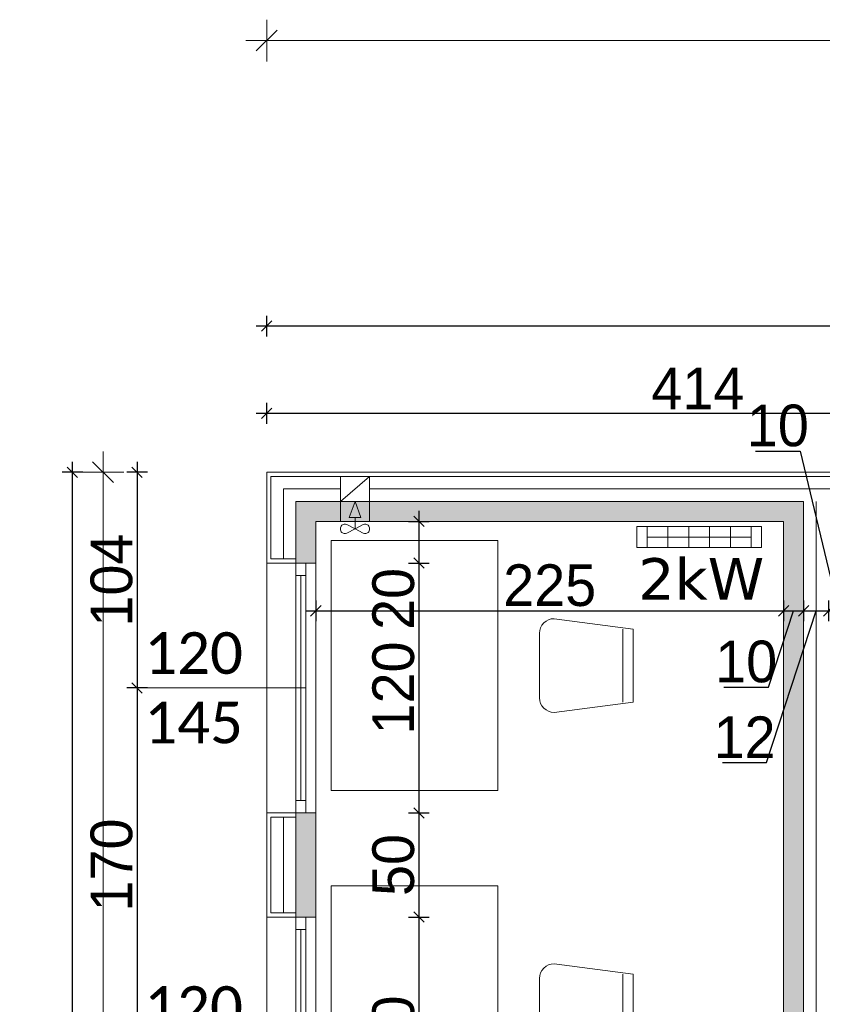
# Model space of a CAD drawing. Header units: millimetres. Extents: x 1962 to 3194, y -795 to -219.
# Tile 152 of 256: x 2511.71 to 2515.56, y -529.5 to -524.77. Entities that reach past the tile are written whole.
import ezdxf

# ---------------------------------------------------------------- set-up
doc = ezdxf.new("R2010")
doc.units = ezdxf.units.MM
doc.layers.get('0').update_dxf_attribs({"lineweight": 5})
doc.layers.get('Defpoints').update_dxf_attribs({"lineweight": 9})
for name, color, linetype, lineweight in [('A_hatch nawierzchnia', 253, 'Continuous', 9), ('A_obiekty kontenery', 152, 'Continuous', 9), ('A_obiekty kontenery elewacja', 62, 'Continuous', 9), ('A_obiekty kontenery izolacja', 213, 'BATTING', 9), ('A_obiekty kontenery opisy', 142, 'Continuous', 9), ('A_wymiary detale', 82, 'Continuous', 9), ('A_wyposażenie grzejniki elektr.', 22, 'Continuous', 9), ('A_wyposażenie meble', 123, 'Continuous', 9), ('A_wyposażenie stolarka', 16, 'Continuous', 9), ('A_wyposażenie wentylacja i klimatyzacja', 95, 'Continuous', 9)]:
    doc.layers.add(name, color=color, linetype=linetype, lineweight=lineweight)
doc.styles.add('wymiary pzt', font='txt')
doc.linetypes.add('BATTING', pattern='A,0.00254,-2.54,[134,ltypeshp.shx,S=2.54,R=0,X=-2.54,Y=0],-5.08,[134,ltypeshp.shx,S=2.54,R=180,X=2.54,Y=0],-2.54', length=10.16254)
doc.dimstyles.new('wymiary detale', dxfattribs={"dimtxt": 0.2, "dimasz": 0.05, "dimexe": 0.05, "dimexo": 0, "dimgap": 0.02, "dimtad": 1, "dimdec": 0, "dimlfac": 100, "dimzin": 0, "dimtxsty": 'wymiary pzt', "dimblk": 'OBLIQUE', "dimcen": 0.1, "dimdle": 0.05, "dimadec": 1, "dimazin": 0, "dimtfac": 1, "dimtmove": 0, "dimatfit": 3, "dimfxl": 0, "dimarcsym": 0})

# ---------------------------------------------------------------- blocks, each defined once
blk = doc.blocks.new('zw$3AF')
at = {"layer": 'A_wyposażenie meble'}
blk.add_line((1.4, 0.175), (1.4, -0.175), dxfattribs=at)
blk.add_lwpolyline([(0, -0.6), (0.8, -0.6), (0.8, 0.6), (0, 0.6)], close=True, dxfattribs=at)
blk.add_lwpolyline([(1.07, -0.225, -0.414214), (1, -0.155), (1, 0.155, -0.414214), (1.07, 0.225), (1.45, 0.175), (1.45, -0.175)], format="xyb", close=True, dxfattribs=at)
blk = doc.blocks.new('zw$7565')
at = {"layer": 'A_wyposażenie grzejniki elektr.'}
for p, q in [((0, 0.25), (0.1, 0.25)), ((0.05, 0.25), (0.05, -0.25)), ((0, 0.15), (0.1, 0.15)), ((0, 0.05), (0.1, 0.05)), ((0, -0.05), (0.1, -0.05)), ((0, -0.15), (0.1, -0.15)), ((0, -0.25), (0.1, -0.25))]:
    blk.add_line(p, q, dxfattribs=at)
blk.add_lwpolyline([(0, -0.3), (0.1, -0.3), (0.1, 0.3), (0, 0.3)], close=True, dxfattribs=at)
at = {"layer": 'A_wyposażenie grzejniki elektr.', "insert": (0.2512, 0.01), "char_height": 0.2, "width": 0.872235, "attachment_point": 5, "rotation": 90, "style": 'wymiary pzt'}
blk.add_mtext('{\\fVerdana|b0|i0|c238|p34;2kW}', dxfattribs=at)
blk = doc.blocks.new('zw$34C')
at = {"layer": 'A_wyposażenie wentylacja i klimatyzacja'}
h = blk.add_hatch(color=256, dxfattribs=at)
h.dxf.hatch_style = 1
h.paths.add_polyline_path([(-0.0417, 0.0187), (-0.07, 0.0187), (-0.0983, 0.0187), (-0.07, 0.096)])
for p, q in [((0, 0.216), (-0.14, 0.096)), ((0, 0.096), (-0.14, 0.096)), ((-0.07, -0.036), (-0.07, 0.0187)), ((-0.07, -0.036), (-0.1095, -0.0154)), ((-0.07, -0.036), (-0.1095, -0.0566)), ((-0.07, -0.036), (-0.0305, -0.0154)), ((-0.07, -0.036), (-0.0305, -0.0566))]:
    blk.add_line(p, q, dxfattribs=at)
blk.add_lwpolyline([(0, 0.216), (-0.14, 0.216), (-0.14, 0), (0, 0)], close=True, dxfattribs=at)
for points in [[(-0.07, 0.096), (-0.0983, 0.0187), (-0.07, 0.0187)], [(-0.07, 0.096), (-0.0417, 0.0187), (-0.07, 0.0187)]]:
    blk.add_lwpolyline(points, dxfattribs=at)
for centre, radius, start, end in [((-0.116, -0.036), 0.024, 133.8139, 226.1861), ((-0.1188, -0.0331), 0.02, 62.4472, 133.8139), ((-0.0212, -0.0331), 0.02, 46.1861, 117.5528), ((-0.024, -0.036), 0.024, 313.8139, 46.1861), ((-0.1188, -0.0389), 0.02, 226.1861, 297.5528), ((-0.0212, -0.0389), 0.02, 242.4472, 313.8139)]:
    blk.add_arc(centre, radius, start, end, dxfattribs=at)
blk = doc.blocks.new('_Oblique')
at = {"color": 0, "linetype": 'ByBlock', "lineweight": -2}
blk.add_line((-0.5, -0.5), (0.5, 0.5), dxfattribs=at)
blk = doc.blocks.new('*D1337')
at = {"layer": 'A_obiekty kontenery opisy', "color": 0, "lineweight": -2}
for p, q in [((-14.954, 1.9731), (-14.954, 2.1731)), ((0, 1.9731), (0, 2.1731)), ((-15.054, 2.0731), (0.1, 2.0731))]:
    blk.add_line(p, q, dxfattribs=at)
at = {"layer": 'Defpoints', "color": 0}
for p in [(0, 2.0731), (-14.954, 0), (0, 0)]:
    blk.add_point(p, dxfattribs=at)
at = {"layer": 'A_obiekty kontenery opisy', "color": 0, "lineweight": -2, "xscale": 0.1, "yscale": 0.1, "zscale": 0.1, "rotation": 180}
blk.add_blockref('_Oblique', (-14.954, 2.0731), dxfattribs=at)
at = {"layer": 'A_obiekty kontenery opisy', "color": 0, "lineweight": -2, "xscale": 0.1, "yscale": 0.1, "zscale": 0.1}
blk.add_blockref('_Oblique', (0, 2.0731), dxfattribs=at)
at = {"layer": 'A_obiekty kontenery opisy', "color": 0, "insert": (-7.477, 2.3173), "char_height": 0.4, "attachment_point": 5, "style": 'wymiary pzt'}
blk.add_mtext('1495', dxfattribs=at)
blk = doc.blocks.new('*D1345')
at = {"layer": 'A_obiekty kontenery opisy', "color": 0, "lineweight": -2}
for p, q in [((-15.7401, -6.438), (-15.7401, 0.1)), ((-15.6401, 0), (-15.8401, 0)), ((-15.6401, -6.338), (-15.8401, -6.338))]:
    blk.add_line(p, q, dxfattribs=at)
at = {"layer": 'Defpoints', "color": 0}
for p in [(-15.7401, 0), (-14.954, 0), (-14.954, -6.338)]:
    blk.add_point(p, dxfattribs=at)
at = {"layer": 'A_obiekty kontenery opisy', "color": 0, "lineweight": -2, "xscale": 0.1, "yscale": 0.1, "zscale": 0.1}
for p, rotation in [((-15.7401, 0), 90), ((-15.7401, -6.338), 270)]:
    blk.add_blockref('_Oblique', p, dxfattribs=dict(at, rotation=rotation))
at = {"layer": 'A_obiekty kontenery opisy', "color": 0, "insert": (-15.9842, -3.169), "char_height": 0.4, "attachment_point": 5, "rotation": 90, "style": 'wymiary pzt'}
blk.add_mtext('634', dxfattribs=at)
blk = doc.blocks.new('*D663')
at = {"layer": 'A_wymiary detale', "color": 0, "lineweight": -2}
for p, q in [((2513.1303, -527.5603), (2513.1303, -527.6603)), ((2515.3763, -527.5603), (2515.3763, -527.6603)), ((2513.0803, -527.6103), (2515.4263, -527.6103))]:
    blk.add_line(p, q, dxfattribs=at)
at = {"layer": 'Defpoints', "color": 0}
for p in [(2513.1303, -527.1806), (2515.3763, -527.1806), (2515.3763, -527.6103)]:
    blk.add_point(p, dxfattribs=at)
at = {"layer": 'A_wymiary detale', "color": 0, "lineweight": -2, "xscale": 0.05, "yscale": 0.05, "zscale": 0.05, "rotation": 180}
blk.add_blockref('_Oblique', (2513.1303, -527.6103), dxfattribs=at)
at = {"layer": 'A_wymiary detale', "color": 0, "lineweight": -2, "xscale": 0.05, "yscale": 0.05, "zscale": 0.05}
blk.add_blockref('_Oblique', (2515.3763, -527.6103), dxfattribs=at)
at = {"layer": 'A_wymiary detale', "color": 0, "insert": (2514.2533, -527.4883), "char_height": 0.2, "attachment_point": 5, "style": 'wymiary pzt'}
blk.add_mtext('225', dxfattribs=at)
blk = doc.blocks.new('*D664')
at = {"layer": 'A_wymiary detale', "color": 0, "lineweight": -2}
for p, q in [((2515.3763, -527.5603), (2515.3763, -527.6603)), ((2515.4723, -527.5603), (2515.4723, -527.6603)), ((2515.3034, -527.9766), (2515.4243, -527.6103)), ((2515.3263, -527.6103), (2515.5223, -527.6103)), ((2515.0899, -527.9766), (2515.3034, -527.9766))]:
    blk.add_line(p, q, dxfattribs=at)
at = {"layer": 'Defpoints', "color": 0}
for p in [(2515.4723, -527.0846), (2515.3763, -527.1806), (2515.4723, -527.6103)]:
    blk.add_point(p, dxfattribs=at)
at = {"layer": 'A_wymiary detale', "color": 0, "lineweight": -2, "xscale": 0.05, "yscale": 0.05, "zscale": 0.05, "rotation": 180}
blk.add_blockref('_Oblique', (2515.3763, -527.6103), dxfattribs=at)
at = {"layer": 'A_wymiary detale', "color": 0, "lineweight": -2, "xscale": 0.05, "yscale": 0.05, "zscale": 0.05}
blk.add_blockref('_Oblique', (2515.4723, -527.6103), dxfattribs=at)
at = {"layer": 'A_wymiary detale', "color": 0, "insert": (2515.1966, -527.8546), "char_height": 0.2, "attachment_point": 5, "style": 'wymiary pzt'}
blk.add_mtext('10', dxfattribs=at)
blk = doc.blocks.new('*D665')
at = {"layer": 'A_wymiary detale', "color": 0, "lineweight": -2}
for p, q in [((2515.4723, -527.5603), (2515.4723, -527.6603)), ((2515.5923, -527.5603), (2515.5923, -527.6603)), ((2515.295, -528.3382), (2515.5323, -527.6103)), ((2515.4223, -527.6103), (2515.6423, -527.6103)), ((2515.083, -528.3382), (2515.295, -528.3382))]:
    blk.add_line(p, q, dxfattribs=at)
at = {"layer": 'Defpoints', "color": 0}
for p in [(2515.4723, -527.0846), (2515.5923, -527.0846), (2515.5923, -527.6103)]:
    blk.add_point(p, dxfattribs=at)
at = {"layer": 'A_wymiary detale', "color": 0, "lineweight": -2, "xscale": 0.05, "yscale": 0.05, "zscale": 0.05, "rotation": 180}
blk.add_blockref('_Oblique', (2515.4723, -527.6103), dxfattribs=at)
at = {"layer": 'A_wymiary detale', "color": 0, "lineweight": -2, "xscale": 0.05, "yscale": 0.05, "zscale": 0.05}
blk.add_blockref('_Oblique', (2515.5923, -527.6103), dxfattribs=at)
at = {"layer": 'A_wymiary detale', "color": 0, "insert": (2515.189, -528.2172), "char_height": 0.2, "attachment_point": 5, "style": 'wymiary pzt'}
blk.add_mtext('12', dxfattribs=at)
blk = doc.blocks.new('*D666')
at = {"layer": 'A_wymiary detale', "color": 0, "lineweight": -2}
for p, q in [((2515.2422, -526.8433), (2515.4556, -526.8433)), ((2515.4556, -526.8433), (2515.6403, -527.6103)), ((2515.5923, -527.5603), (2515.5923, -527.6603)), ((2515.6883, -527.5603), (2515.6883, -527.6603)), ((2515.5423, -527.6103), (2515.7383, -527.6103))]:
    blk.add_line(p, q, dxfattribs=at)
at = {"layer": 'Defpoints', "color": 0}
for p in [(2515.5923, -527.0846), (2515.6883, -527.1806), (2515.6883, -527.6103)]:
    blk.add_point(p, dxfattribs=at)
at = {"layer": 'A_wymiary detale', "color": 0, "lineweight": -2, "xscale": 0.05, "yscale": 0.05, "zscale": 0.05, "rotation": 180}
blk.add_blockref('_Oblique', (2515.5923, -527.6103), dxfattribs=at)
at = {"layer": 'A_wymiary detale', "color": 0, "lineweight": -2, "xscale": 0.05, "yscale": 0.05, "zscale": 0.05}
blk.add_blockref('_Oblique', (2515.6883, -527.6103), dxfattribs=at)
at = {"layer": 'A_wymiary detale', "color": 0, "insert": (2515.3489, -526.7212), "char_height": 0.2, "attachment_point": 5, "style": 'wymiary pzt'}
blk.add_mtext('10', dxfattribs=at)
blk = doc.blocks.new('*D686')
at = {"layer": 'A_wymiary detale', "color": 0, "lineweight": -2}
for p, q in [((2512.2718, -526.8946), (2512.2718, -528.0306)), ((2512.3218, -526.9446), (2512.2218, -526.9446)), ((2512.3218, -527.9806), (2512.2218, -527.9806))]:
    blk.add_line(p, q, dxfattribs=at)
at = {"layer": 'Defpoints', "color": 0}
for p in [(2512.8943, -526.9446), (2512.2718, -527.9806), (2512.8943, -527.9806)]:
    blk.add_point(p, dxfattribs=at)
at = {"layer": 'A_wymiary detale', "color": 0, "lineweight": -2, "xscale": 0.05, "yscale": 0.05, "zscale": 0.05}
for p, rotation in [((2512.2718, -526.9446), 90), ((2512.2718, -527.9806), 270)]:
    blk.add_blockref('_Oblique', p, dxfattribs=dict(at, rotation=rotation))
at = {"layer": 'A_wymiary detale', "color": 0, "insert": (2512.1497, -527.4626), "char_height": 0.2, "attachment_point": 5, "rotation": 90, "style": 'wymiary pzt'}
blk.add_mtext('104', dxfattribs=at)
blk = doc.blocks.new('*D687')
at = {"layer": 'A_wymiary detale', "color": 0, "lineweight": -2}
for p, q in [((2512.2718, -527.9306), (2512.2718, -529.7306)), ((2512.3218, -527.9806), (2512.2218, -527.9806)), ((2512.3218, -529.6806), (2512.2218, -529.6806))]:
    blk.add_line(p, q, dxfattribs=at)
at = {"layer": 'Defpoints', "color": 0}
for p in [(2512.8943, -527.9806), (2512.2718, -529.6806), (2512.8943, -529.6806)]:
    blk.add_point(p, dxfattribs=at)
at = {"layer": 'A_wymiary detale', "color": 0, "lineweight": -2, "xscale": 0.05, "yscale": 0.05, "zscale": 0.05}
for p, rotation in [((2512.2718, -527.9806), 90), ((2512.2718, -529.6806), 270)]:
    blk.add_blockref('_Oblique', p, dxfattribs=dict(at, rotation=rotation))
at = {"layer": 'A_wymiary detale', "color": 0, "insert": (2512.1497, -528.8306), "char_height": 0.2, "attachment_point": 5, "rotation": 90, "style": 'wymiary pzt'}
blk.add_mtext('170', dxfattribs=at)
blk = doc.blocks.new('*D906')
at = {"layer": 'A_wymiary detale', "color": 0, "lineweight": -2}
for p, q in [((2511.9613, -533.3326), (2511.9613, -526.8946)), ((2512.0113, -526.9446), (2511.9113, -526.9446)), ((2512.0113, -533.2826), (2511.9113, -533.2826))]:
    blk.add_line(p, q, dxfattribs=at)
at = {"layer": 'Defpoints', "color": 0}
for p in [(2511.9613, -526.9446), (2512.8943, -526.9446), (2512.8943, -533.2826)]:
    blk.add_point(p, dxfattribs=at)
at = {"layer": 'A_wymiary detale', "color": 0, "lineweight": -2, "xscale": 0.05, "yscale": 0.05, "zscale": 0.05}
for p, rotation in [((2511.9613, -526.9446), 90), ((2511.9613, -533.2826), 270)]:
    blk.add_blockref('_Oblique', p, dxfattribs=dict(at, rotation=rotation))
at = {"layer": 'A_wymiary detale', "color": 0, "insert": (2511.8393, -530.1136), "char_height": 0.2, "attachment_point": 5, "rotation": 90, "style": 'wymiary pzt'}
blk.add_mtext('634', dxfattribs=at)
blk = doc.blocks.new('*D907')
at = {"layer": 'A_wymiary detale', "color": 0, "lineweight": -2}
for p, q in [((2512.8943, -526.2929), (2512.8943, -526.1929)), ((2527.8483, -526.2929), (2527.8483, -526.1929)), ((2527.8983, -526.2429), (2512.8443, -526.2429))]:
    blk.add_line(p, q, dxfattribs=at)
at = {"layer": 'Defpoints', "color": 0}
for p in [(2512.8943, -526.2429), (2512.8943, -526.9446), (2527.8483, -526.9446)]:
    blk.add_point(p, dxfattribs=at)
at = {"layer": 'A_wymiary detale', "color": 0, "lineweight": -2, "xscale": 0.05, "yscale": 0.05, "zscale": 0.05, "rotation": 180}
blk.add_blockref('_Oblique', (2512.8943, -526.2429), dxfattribs=at)
at = {"layer": 'A_wymiary detale', "color": 0, "lineweight": -2, "xscale": 0.05, "yscale": 0.05, "zscale": 0.05}
blk.add_blockref('_Oblique', (2527.8483, -526.2429), dxfattribs=at)
at = {"layer": 'A_wymiary detale', "color": 0, "insert": (2520.3713, -526.1208), "char_height": 0.2, "attachment_point": 5, "style": 'wymiary pzt'}
blk.add_mtext('1495', dxfattribs=at)
blk = doc.blocks.new('*D975')
at = {"layer": 'A_wymiary detale', "color": 0, "lineweight": -2}
for p, q in [((2513.6251, -527.1306), (2513.6251, -527.3806)), ((2513.5751, -527.1806), (2513.6751, -527.1806)), ((2513.5751, -527.3806), (2513.6751, -527.3806)), ((2513.6251, -527.3806), (2513.6251, -527.6756))]:
    blk.add_line(p, q, dxfattribs=at)
at = {"layer": 'Defpoints', "color": 0}
for p in [(2513.1303, -527.1806), (2513.1303, -527.3806), (2513.6251, -527.3806)]:
    blk.add_point(p, dxfattribs=at)
at = {"layer": 'A_wymiary detale', "color": 0, "lineweight": -2, "xscale": 0.05, "yscale": 0.05, "zscale": 0.05}
for p, rotation in [((2513.6251, -527.1806), 90), ((2513.6251, -527.3806), 270)]:
    blk.add_blockref('_Oblique', p, dxfattribs=dict(at, rotation=rotation))
at = {"layer": 'A_wymiary detale', "color": 0, "insert": (2513.503, -527.5531), "char_height": 0.2, "attachment_point": 5, "rotation": 90, "style": 'wymiary pzt'}
blk.add_mtext('20', dxfattribs=at)
blk = doc.blocks.new('*D976')
at = {"layer": 'A_wymiary detale', "color": 0, "lineweight": -2}
for p, q in [((2513.6251, -527.3306), (2513.6251, -528.6306)), ((2513.5751, -527.3806), (2513.6751, -527.3806)), ((2513.5751, -528.5806), (2513.6751, -528.5806))]:
    blk.add_line(p, q, dxfattribs=at)
at = {"layer": 'Defpoints', "color": 0}
for p in [(2513.1303, -527.3806), (2513.1303, -528.5806), (2513.6251, -528.5806)]:
    blk.add_point(p, dxfattribs=at)
at = {"layer": 'A_wymiary detale', "color": 0, "lineweight": -2, "xscale": 0.05, "yscale": 0.05, "zscale": 0.05}
for p, rotation in [((2513.6251, -527.3806), 90), ((2513.6251, -528.5806), 270)]:
    blk.add_blockref('_Oblique', p, dxfattribs=dict(at, rotation=rotation))
at = {"layer": 'A_wymiary detale', "color": 0, "insert": (2513.503, -527.9806), "char_height": 0.2, "attachment_point": 5, "rotation": 90, "style": 'wymiary pzt'}
blk.add_mtext('120', dxfattribs=at)
blk = doc.blocks.new('*D977')
at = {"layer": 'A_wymiary detale', "color": 0, "lineweight": -2}
for p, q in [((2513.6251, -528.5306), (2513.6251, -529.1306)), ((2513.5751, -528.5806), (2513.6751, -528.5806)), ((2513.5751, -529.0806), (2513.6751, -529.0806))]:
    blk.add_line(p, q, dxfattribs=at)
at = {"layer": 'Defpoints', "color": 0}
for p in [(2513.1303, -528.5806), (2513.1303, -529.0806), (2513.6251, -529.0806)]:
    blk.add_point(p, dxfattribs=at)
at = {"layer": 'A_wymiary detale', "color": 0, "lineweight": -2, "xscale": 0.05, "yscale": 0.05, "zscale": 0.05}
for p, rotation in [((2513.6251, -528.5806), 90), ((2513.6251, -529.0806), 270)]:
    blk.add_blockref('_Oblique', p, dxfattribs=dict(at, rotation=rotation))
at = {"layer": 'A_wymiary detale', "color": 0, "insert": (2513.503, -528.8306), "char_height": 0.2, "attachment_point": 5, "rotation": 90, "style": 'wymiary pzt'}
blk.add_mtext('50', dxfattribs=at)
blk = doc.blocks.new('*D978')
at = {"layer": 'A_wymiary detale', "color": 0, "lineweight": -2}
for p, q in [((2513.6251, -529.0306), (2513.6251, -530.3306)), ((2513.5751, -529.0806), (2513.6751, -529.0806)), ((2513.5751, -530.2806), (2513.6751, -530.2806))]:
    blk.add_line(p, q, dxfattribs=at)
at = {"layer": 'Defpoints', "color": 0}
for p in [(2513.1303, -529.0806), (2513.1303, -530.2806), (2513.6251, -530.2806)]:
    blk.add_point(p, dxfattribs=at)
at = {"layer": 'A_wymiary detale', "color": 0, "lineweight": -2, "xscale": 0.05, "yscale": 0.05, "zscale": 0.05}
for p, rotation in [((2513.6251, -529.0806), 90), ((2513.6251, -530.2806), 270)]:
    blk.add_blockref('_Oblique', p, dxfattribs=dict(at, rotation=rotation))
at = {"layer": 'A_wymiary detale', "color": 0, "insert": (2513.503, -529.6806), "char_height": 0.2, "attachment_point": 5, "rotation": 90, "style": 'wymiary pzt'}
blk.add_mtext('120', dxfattribs=at)
blk = doc.blocks.new('*D1009')
at = {"layer": 'A_wymiary detale', "color": 0, "lineweight": -2}
for p, q in [((2512.8943, -526.7121), (2512.8943, -526.6121)), ((2517.0343, -526.6121), (2517.0343, -526.7121)), ((2517.0843, -526.6621), (2512.8443, -526.6621))]:
    blk.add_line(p, q, dxfattribs=at)
at = {"layer": 'Defpoints', "color": 0}
for p in [(2517.0343, -526.3404), (2512.8943, -526.6621), (2512.8943, -526.9446)]:
    blk.add_point(p, dxfattribs=at)
at = {"layer": 'A_wymiary detale', "color": 0, "lineweight": -2, "xscale": 0.05, "yscale": 0.05, "zscale": 0.05, "rotation": 180}
blk.add_blockref('_Oblique', (2512.8943, -526.6621), dxfattribs=at)
at = {"layer": 'A_wymiary detale', "color": 0, "lineweight": -2, "xscale": 0.05, "yscale": 0.05, "zscale": 0.05}
blk.add_blockref('_Oblique', (2517.0343, -526.6621), dxfattribs=at)
at = {"layer": 'A_wymiary detale', "color": 0, "insert": (2514.9643, -526.542), "char_height": 0.2, "attachment_point": 5, "style": 'wymiary pzt'}
blk.add_mtext('414', dxfattribs=at)
blk = doc.blocks.new('zw$EC30')
at = {"layer": 'A_hatch nawierzchnia'}
h = blk.add_hatch(color=256, dxfattribs=at)
h.dxf.hatch_style = 1
h.paths.add_polyline_path([(-14.814, -0.14), (-12.376, -0.14), (-12.376, -6.198), (-13.085, -6.198), (-13.085, -6.102), (-12.472, -6.102), (-12.472, -0.236), (-14.718, -0.236), (-14.718, -0.436), (-14.814, -0.436)])
h = blk.add_hatch(color=256, dxfattribs=at)
h.dxf.hatch_style = 1
h.paths.add_polyline_path([(-14.814, -2.136), (-14.718, -2.136), (-14.718, -1.636), (-14.814, -1.636)])
at = {"layer": 'A_obiekty kontenery'}
for p, q in [((-14.954, -1.636), (-14.954, -0.436)), ((-14.718, -0.436), (-14.814, -0.436)), ((-14.718, -1.636), (-14.814, -1.636)), ((-14.954, -3.336), (-14.954, -2.136)), ((-14.718, -2.136), (-14.814, -2.136))]:
    blk.add_line(p, q, dxfattribs=at)
blk.add_lwpolyline([(-12.376, -6.198), (-12.376, -0.14), (-14.814, -0.14), (-14.814, -6.198)], close=True, dxfattribs=at)
blk.add_lwpolyline([(-13.085, -6.102), (-12.472, -6.102), (-12.472, -0.236), (-14.718, -0.236), (-14.718, -6.102), (-14.105, -6.102)], dxfattribs=at)
at = {"layer": 'A_obiekty kontenery elewacja'}
for points in [[(-11.414, -0.14), (-11.414, 0), (-14.954, 0), (-14.954, -0.436), (-14.814, -0.436)], [(-11.434, -0.14), (-11.434, -0.02), (-14.934, -0.02), (-14.934, -0.416), (-14.814, -0.416)], [(-14.814, -1.636), (-14.954, -1.636), (-14.954, -2.136), (-14.814, -2.136)], [(-14.814, -1.656), (-14.934, -1.656), (-14.934, -2.116), (-14.814, -2.116)]]:
    blk.add_lwpolyline(points, dxfattribs=at)
at = {"layer": 'A_obiekty kontenery izolacja', "ltscale": 0.01}
blk.add_line((-12.316, -0.14), (-12.316, -2.6788), dxfattribs=at)
for points in [[(-14.6, -0.08), (-14.874, -0.08), (-14.874, -0.416)], [(-12.1, -0.08), (-14.46, -0.08)], [(-14.874, -1.656), (-14.874, -2.116)]]:
    blk.add_lwpolyline(points, dxfattribs=at)
at = {"layer": 'A_wyposażenie stolarka'}
for p, q in [((-14.79, -0.496), (-14.79, -1.576)), ((-14.766, -1.036), (-15.5582, -1.036)), ((-14.79, -2.196), (-14.79, -3.276))]:
    blk.add_line(p, q, dxfattribs=at)
for points in [[(-14.814, -1.636), (-14.766, -1.636), (-14.766, -0.436), (-14.814, -0.436)], [(-14.814, -0.436), (-14.766, -0.436), (-14.766, -0.496), (-14.814, -0.496)], [(-14.814, -1.636), (-14.766, -1.636), (-14.766, -1.576), (-14.814, -1.576)], [(-14.814, -3.336), (-14.766, -3.336), (-14.766, -2.136), (-14.814, -2.136)], [(-14.814, -2.136), (-14.766, -2.136), (-14.766, -2.196), (-14.814, -2.196)]]:
    blk.add_lwpolyline(points, close=True, dxfattribs=at)
at = {"layer": 'A_wyposażenie grzejniki elektr.', "rotation": 270}
blk.add_blockref('zw$7565', (-12.8774, -0.2613), dxfattribs=at)
at = {"layer": 'A_wyposażenie meble', "xscale": -1, "rotation": 180}
for p in [(-14.6439, -0.9284), (-14.6439, -2.5859)]:
    blk.add_blockref('zw$3AF', p, dxfattribs=at)
at = {"layer": 'A_wyposażenie wentylacja i klimatyzacja'}
blk.add_blockref('zw$34C', (-14.46, -0.236), dxfattribs=at)
at = {"layer": 'A_wyposażenie stolarka', "char_height": 0.2, "width": 0.488349, "attachment_point": 5, "style": 'wymiary pzt'}
for insert in [(-15.3052, -1.036), (-15.3052, -2.736)]:
    blk.add_mtext('{\\fCalibri|b0|i0|c238|p34;120}\\P{\\fCalibri|b0|i0|c238|p34;145}', dxfattribs=dict(at, insert=insert))
at = {"layer": 'A_obiekty kontenery opisy'}
dim = blk.add_aligned_dim(p1=(-14.954, 0), p2=(0, 0), distance=2.0731, dimstyle='wymiary detale', override={"dimscale": 2}, dxfattribs=at)
dim.commit()
dim.dimension.update_dxf_attribs({"geometry": '*D1337', "text_midpoint": (-7.477, 2.3173)})
dim = blk.add_linear_dim(base=(-15.7401, 0), p1=(-14.954, -6.338), p2=(-14.954, 0), angle=90, dimstyle='wymiary detale', override={"dimscale": 2, "dimblk": 'Oblique'}, dxfattribs=at)
dim.commit()
dim.dimension.update_dxf_attribs({"geometry": '*D1345', "text_midpoint": (-15.9842, -3.169)})

msp = doc.modelspace()

# ---------------------------------------------------------------- block references
msp.add_blockref('zw$EC30', (2527.8483, -526.9446))

# ---------------------------------------------------------------- dimensions: what is measured, and where the dimension line sits
at = {"layer": 'A_wymiary detale'}
for p1, p2, distance, picture, middle in [((2527.8483, -526.9446), (2512.8943, -526.9446), -0.7017, '*D907', (2520.3713, -526.1208)), ((2512.8943, -533.2826), (2512.8943, -526.9446), 0.933, '*D906', (2511.8393, -530.1136)), ((2512.8943, -526.9446), (2512.8943, -527.9806), -0.6225, '*D686', (2512.1497, -527.4626)), ((2513.1303, -527.1806), (2513.1303, -527.3806), 0.4948, '*D975', (2513.503, -527.5531)), ((2513.1303, -527.1806), (2515.3763, -527.1806), -0.4297, '*D663', (2514.2533, -527.4883))]:
    dim = msp.add_aligned_dim(p1=p1, p2=p2, distance=distance, dimstyle='wymiary detale', dxfattribs=at)
    dim.commit()
    dim.dimension.update_dxf_attribs({"geometry": picture, "text_midpoint": middle})
dim = msp.add_linear_dim(base=(2512.8943, -526.6621), p1=(2517.0343, -526.3404), p2=(2512.8943, -526.9446), dimstyle='wymiary detale', override={"dimtmove": 1}, dxfattribs=at)
dim.commit()
dim.dimension.update_dxf_attribs({"geometry": '*D1009', "text_midpoint": (2514.9643, -526.542)})
for base, p1, p2, picture, middle in [((2515.6883, -527.6103), (2515.5923, -527.0846), (2515.6883, -527.1806), '*D666', (2515.4356, -526.8433)), ((2515.5923, -527.6103), (2515.4723, -527.0846), (2515.5923, -527.0846), '*D665', (2515.275, -528.3382)), ((2515.4723, -527.6103), (2515.3763, -527.1806), (2515.4723, -527.0846), '*D664', (2515.2834, -527.9766))]:
    dim = msp.add_linear_dim(base=base, p1=p1, p2=p2, dimstyle='wymiary detale', override={"dimtmove": 1}, dxfattribs=at)
    dim.commit()
    dim.dimension.update_dxf_attribs({"geometry": picture, "text_midpoint": middle, "dimtype": 160})
for base, p1, p2, picture, middle in [((2513.6251, -528.5806), (2513.1303, -527.3806), (2513.1303, -528.5806), '*D976', (2513.503, -527.9806)), ((2512.2718, -529.6806), (2512.8943, -527.9806), (2512.8943, -529.6806), '*D687', (2512.1497, -528.8306)), ((2513.6251, -529.0806), (2513.1303, -528.5806), (2513.1303, -529.0806), '*D977', (2513.503, -528.8306)), ((2513.6251, -530.2806), (2513.1303, -529.0806), (2513.1303, -530.2806), '*D978', (2513.503, -529.6806))]:
    dim = msp.add_linear_dim(base=base, p1=p1, p2=p2, angle=270, dimstyle='wymiary detale', override={"dimtmove": 1}, dxfattribs=at)
    dim.commit()
    dim.dimension.update_dxf_attribs({"geometry": picture, "text_midpoint": middle})

doc.saveas('drawing.dxf')
